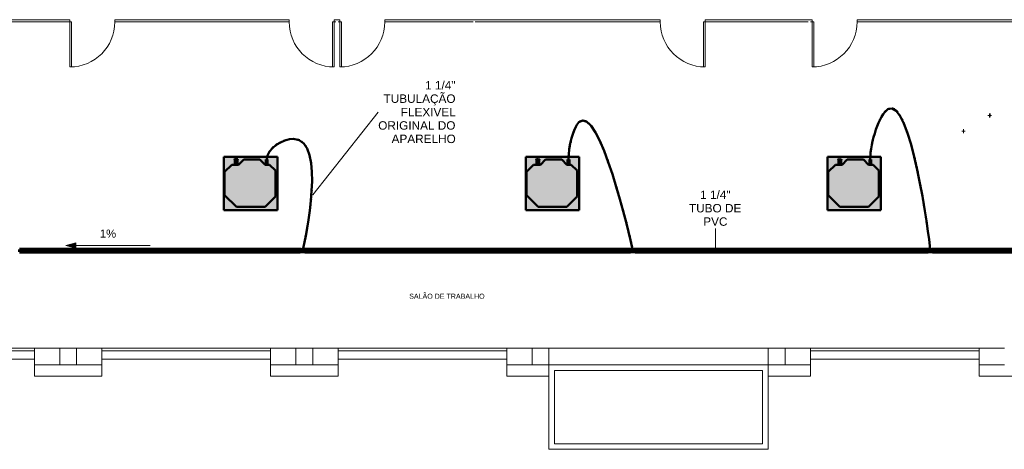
# Model space of a CAD drawing. Header units: millimetres. Extents: x -12292 to 200521, y -11012 to 10710.
# Tile 99 of 105: x 4952 to 22464, y -11012 to -3372. Entities that reach past the tile are written whole.
import ezdxf

# ---------------------------------------------------------------- set-up
doc = ezdxf.new("R2010")
doc.units = ezdxf.units.MM
doc.linetypes.add('Centro', pattern=[30, 12, -6, 6, -6])
doc.linetypes.add('Oculto 1_5', pattern=[2.2, 1.5, -0.7])
for name, color, linetype, lineweight in [('A-DETL', 90, 'Oculto 1_5', 18), ('DIVISORIAS', 7, 'Continuous', 18), ('ESQ', 7, 'Continuous', 18), ('G-ANNO-DIMS', 111, 'Continuous', 9), ('G-ANNO-TEXT', 231, 'Continuous', 18), ('M-EQPM', 50, 'Continuous', 50), ('P-PIPE', 3, 'Continuous', 70), ('P-PIPE-CNTR', 3, 'Centro', 50), ('P-PIPE-IDEN', 2, 'Continuous', 9), ('PAREDES', 7, 'Continuous', 18), ('PEM1-Layout Superior_dwg', 8, 'Continuous', 18), ('PILAR', 7, 'Continuous', 18)]:
    doc.layers.add(name, color=color, linetype=linetype, lineweight=lineweight)
doc.styles.add('Arial_1', font='arial.ttf', dxfattribs={"height": 144})
doc.styles.add('Arial_2', font='arial.ttf', dxfattribs={"height": 150})
doc.styles.add('Arial_3', font='arial.ttf', dxfattribs={"height": 90})

# ---------------------------------------------------------------- blocks, each defined once
blk = doc.blocks.new('Midea_VRF_Indoor_4-way Cassette_MI-90_100_112_140_Q4_DHN1-D _2nd DC_ - MI2-140Q4DHN1-V1-DRENO PAVIMENTO SUPERIOR')
at = {"layer": 'M-EQPM', "linetype": 'Oculto 1_5', "lineweight": 18}
h = blk.add_hatch(color=256, dxfattribs=at)
h.paths.add_polyline_path([(-475, -475), (475, -475), (475, 475), (-475, 475), (-475, -440)])
h.paths.add_polyline_path([(-415, 215), (-415, 255), (-206, 464), (206, 464), (335, 335), (335, 281), (425, 281), (425, 275), (426, 275), (426, 282), (438, 281), (438, 265), (426, 265), (426, 271), (425, 271), (425, 265), (335, 265), (335, 244), (434, 244), (434, 234), (335, 234), (335, 215), (425, 125), (425, -165), (335, -255), (335, -269), (425, -270), (425, -301), (335, -301), (335, -335), (230, -440), (-230, -440), (-415, -255)])
for points in [[(-415, -255), (-230, -440), (230, -440), (335, -335), (335, -255), (425, -165), (425, 125), (335, 215), (335, 335), (206, 464), (-206, 464), (-415, 255)], [(335, 266), (335, 265), (425, 266), (425, 281), (335, 281), (335, 266)], [(335, 244), (335, 235), (425, 235), (425, 244)], [(335, -300), (335, -301), (425, -300), (425, -269), (335, -270), (335, -299)]]:
    blk.add_hatch(color=256, dxfattribs=at).paths.add_polyline_path(points)
at = {"layer": 'M-EQPM'}
for p, q in [((0, 475), (-475, 475)), ((-475, 475), (-475, -475)), ((-475, -475), (-475, 475)), ((-475, 475), (475, 475)), ((-206, 464), (-415, 255)), ((-415, 255), (-206, 464)), ((206, 464), (-206, 464)), ((-206, 464), (206, 464)), ((475, 475), (0, 475)), ((335, 335), (206, 464)), ((206, 464), (335, 335)), ((475, -475), (475, 475)), ((475, 475), (475, -475)), ((-415, 255), (-415, -255)), ((-415, -255), (-415, 255)), ((335, 215), (335, 335)), ((335, 335), (335, 215)), ((425, 281), (335, 281)), ((335, 265), (425, 265)), ((425, 244), (335, 244)), ((335, 235), (425, 235)), ((425, 125), (335, 215)), ((335, 215), (425, 125)), ((425, 265), (425, 281)), ((425, -165), (425, 125)), ((425, 125), (425, -165)), ((335, -255), (425, -165)), ((425, -165), (335, -255)), ((-415, -255), (-230, -440)), ((-230, -440), (-415, -255)), ((230, -440), (335, -335)), ((335, -335), (230, -440)), ((335, -335), (335, -255)), ((335, -255), (335, -335)), ((425, -269), (335, -269)), ((335, -301), (425, -301)), ((425, -301), (425, -269)), ((-475, -475), (475, -475)), ((475, -475), (-475, -475)), ((-230, -440), (230, -440)), ((230, -440), (-230, -440))]:
    blk.add_line(p, q, dxfattribs=at)
blk = doc.blocks.new('Midea_VRF_Indoor_4-way Cassette_MI-90_100_112_140_Q4_DHN1-D _2nd DC_ - MI2-140Q4DHN1-V2-DRENO PAVIMENTO SUPERIOR')
at = {"layer": 'M-EQPM', "linetype": 'Oculto 1_5', "lineweight": 18}
h = blk.add_hatch(color=256, dxfattribs=at)
h.paths.add_polyline_path([(-475, -255), (-475, -475), (475, -475), (475, 475), (-475, 475), (-475, 215)])
h.paths.add_polyline_path([(-415, -255), (-415, 255), (-206, 464), (206, 464), (335, 335), (335, 281), (425, 281), (425, 275), (426, 275), (426, 282), (438, 281), (438, 265), (426, 265), (426, 271), (425, 271), (425, 265), (335, 265), (335, 244), (425, 244), (425, 235), (335, 235), (335, 215), (425, 125), (425, -165), (335, -255), (335, -269), (425, -270), (425, -301), (335, -301), (335, -335), (230, -440), (-230, -440), (-382, -288)])
h.paths.add_polyline_path([(426, 235), (426, 244), (435, 244), (435, 234), (426, 235)])
for points in [[(-415, -255), (-230, -440), (230, -440), (335, -335), (335, -255), (425, -165), (425, 125), (335, 215), (335, 335), (206, 464), (-206, 464), (-415, 255)], [(335, 266), (335, 265), (425, 266), (425, 281), (335, 281), (335, 266)], [(335, 244), (335, 235), (425, 235), (425, 244)], [(335, -300), (335, -301), (425, -300), (425, -269), (335, -270), (335, -299)]]:
    blk.add_hatch(color=256, dxfattribs=at).paths.add_polyline_path(points)
at = {"layer": 'M-EQPM'}
for p, q in [((0, 475), (-475, 475)), ((-475, 475), (-475, -475)), ((-475, -475), (-475, 475)), ((-475, 475), (475, 475)), ((-206, 464), (-415, 255)), ((-415, 255), (-206, 464)), ((206, 464), (-206, 464)), ((-206, 464), (206, 464)), ((475, 475), (0, 475)), ((335, 335), (206, 464)), ((206, 464), (335, 335)), ((475, -475), (475, 475)), ((475, 475), (475, -475)), ((-415, 255), (-415, -255)), ((-415, -255), (-415, 255)), ((335, 215), (335, 335)), ((335, 335), (335, 215)), ((425, 281), (335, 281)), ((335, 265), (425, 265)), ((425, 244), (335, 244)), ((335, 235), (425, 235)), ((425, 125), (335, 215)), ((335, 215), (425, 125)), ((425, 265), (425, 281)), ((425, 235), (425, 244)), ((425, -165), (425, 125)), ((425, 125), (425, -165)), ((335, -255), (425, -165)), ((425, -165), (335, -255)), ((-415, -255), (-230, -440)), ((-230, -440), (-415, -255)), ((230, -440), (335, -335)), ((335, -335), (230, -440)), ((335, -335), (335, -255)), ((335, -255), (335, -335)), ((425, -269), (335, -269)), ((335, -301), (425, -301)), ((425, -301), (425, -269)), ((-475, -475), (475, -475)), ((475, -475), (-475, -475)), ((-230, -440), (230, -440)), ((230, -440), (-230, -440))]:
    blk.add_line(p, q, dxfattribs=at)
blk = doc.blocks.new('Midea_VRF_Indoor_4-way Cassette_MI-90_100_112_140_Q4_DHN1-D _2nd DC_ - MI2-140Q4DHN1-V3-DRENO PAVIMENTO SUPERIOR')
at = {"layer": 'M-EQPM', "linetype": 'Oculto 1_5', "lineweight": 18}
h = blk.add_hatch(color=256, dxfattribs=at)
h.paths.add_polyline_path([(-475, -440), (-475, -475), (475, -475), (475, 475), (-475, 475), (-475, -255)])
h.paths.add_polyline_path([(-415, 215), (-415, 255), (-206, 464), (206, 464), (335, 335), (335, 281), (425, 281), (425, 275), (426, 275), (426, 282), (438, 281), (438, 265), (426, 265), (426, 271), (425, 271), (425, 265), (335, 265), (335, 244), (425, 244), (425, 235), (335, 235), (335, 215), (425, 125), (425, -165), (335, -255), (335, -269), (425, -270), (425, -301), (335, -301), (335, -335), (230, -440), (-230, -440), (-415, -255)])
h.paths.add_polyline_path([(426, 244), (435, 244), (435, 234), (426, 235), (426, 244)])
for points in [[(-415, -255), (-230, -440), (230, -440), (335, -335), (335, -255), (425, -165), (425, 125), (335, 215), (335, 335), (206, 464), (-206, 464), (-415, 255)], [(335, 266), (335, 265), (425, 266), (425, 281), (335, 281), (335, 266)], [(335, 239), (335, 235), (425, 235), (425, 244), (335, 244), (335, 241)], [(335, -300), (335, -301), (425, -300), (425, -269), (335, -270), (335, -299)]]:
    blk.add_hatch(color=256, dxfattribs=at).paths.add_polyline_path(points)
at = {"layer": 'M-EQPM'}
for p, q in [((0, 475), (-475, 475)), ((-475, 475), (-475, -475)), ((-475, -475), (-475, 475)), ((-475, 475), (475, 475)), ((-206, 464), (-415, 255)), ((-415, 255), (-206, 464)), ((206, 464), (-206, 464)), ((-206, 464), (206, 464)), ((475, 475), (0, 475)), ((335, 335), (206, 464)), ((206, 464), (335, 335)), ((475, -475), (475, 475)), ((475, 475), (475, -475)), ((-415, 255), (-415, -255)), ((-415, -255), (-415, 255)), ((335, 215), (335, 335)), ((335, 335), (335, 215)), ((425, 281), (335, 281)), ((335, 265), (425, 265)), ((425, 244), (335, 244)), ((335, 235), (425, 235)), ((425, 125), (335, 215)), ((335, 215), (425, 125)), ((425, 265), (425, 281)), ((425, 235), (425, 244)), ((425, -165), (425, 125)), ((425, 125), (425, -165)), ((335, -255), (425, -165)), ((425, -165), (335, -255)), ((-415, -255), (-230, -440)), ((-230, -440), (-415, -255)), ((230, -440), (335, -335)), ((335, -335), (230, -440)), ((335, -335), (335, -255)), ((335, -255), (335, -335)), ((425, -269), (335, -269)), ((335, -301), (425, -301)), ((425, -301), (425, -269)), ((-475, -475), (475, -475)), ((475, -475), (-475, -475)), ((-230, -440), (230, -440)), ((230, -440), (-230, -440))]:
    blk.add_line(p, q, dxfattribs=at)
blk = doc.blocks.new('PEM1-Layout Superior_dwg-964791-DRENO PAVIMENTO SUPERIOR')
at = {"layer": 'DIVISORIAS', "flags": 128}
for points in [[(33930, 53046), (35680, 53046), (35680, 53086), (33930, 53086)], [(40450, 53086), (40380, 53086), (40380, 53046), (40410, 53046)], [(40410, 53086), (40480, 53086), (40480, 53046), (40450, 53046)], [(42890, 53046), (46180, 53046), (46180, 53086), (41280, 53086), (41280, 53046), (42850, 53046)], [(48850, 53086), (46980, 53086), (46980, 53046), (48810, 53046)], [(48810, 53086), (48880, 53086), (48880, 53046), (48850, 53046)], [(52450, 53086), (49680, 53086), (49680, 53046), (52450, 53046)]]:
    blk.add_lwpolyline(points, dxfattribs=at)
for points in [[(36480, 53086), (36480, 53046), (39580, 53046), (39580, 53086)], [(35680, 53046), (35710, 53046), (35710, 52246), (35680, 52246)], [(40380, 53046), (40350, 53046), (40350, 52246), (40380, 52246)], [(40480, 53046), (40510, 53046), (40510, 52246), (40480, 52246)], [(46980, 53046), (46950, 53046), (46950, 52246), (46980, 52246)], [(48880, 53046), (48910, 53046), (48910, 52246), (48880, 52246)]]:
    blk.add_lwpolyline(points, close=True, dxfattribs=at)
at = {"layer": 'ESQ'}
for p, q in [((32050, 47246), (35050, 47246)), ((32050, 47196), (35050, 47196)), ((36250, 47246), (39250, 47246)), ((36250, 47196), (39250, 47196)), ((40450, 47246), (43450, 47246)), ((40450, 47196), (43450, 47196)), ((48850, 47246), (51850, 47246)), ((48850, 47196), (51850, 47196))]:
    blk.add_line(p, q, dxfattribs=at)
for centre, start, end in [((35680, 53046), 270, 0), ((40380, 53046), 180, 270), ((40480, 53046), 270, 0), ((46980, 53046), 180, 270), ((48880, 53046), 270, 0)]:
    blk.add_arc(centre, 800, start, end, dxfattribs=at)
at = {"layer": 'PAREDES'}
for p, q in [((44200, 47246), (48100, 47246)), ((32050, 47046), (35050, 47046)), ((36250, 47046), (39250, 47046)), ((40450, 47046), (43450, 47046)), ((44200, 46946), (48100, 46946)), ((48850, 47046), (51850, 47046))]:
    blk.add_line(p, q, dxfattribs=at)
at = {"layer": 'PAREDES', "flags": 128}
for points in [[(35500, 46946), (35050, 46946), (35050, 47246), (35500, 47246)], [(35800, 47246), (36250, 47246), (36250, 46946), (35800, 46946)], [(39700, 46946), (39250, 46946), (39250, 47246), (39700, 47246)], [(40000, 47246), (40450, 47246), (40450, 46946), (40000, 46946)], [(43900, 46946), (43450, 46946), (43450, 47246), (43900, 47246)], [(48400, 46946), (48850, 46946), (48850, 47246), (48400, 47246)], [(52300, 46946), (51850, 46946), (51850, 47246), (52300, 47246)], [(35050, 46946), (35050, 46746), (36250, 46746), (36250, 46946)], [(39250, 46946), (39250, 46746), (40450, 46746), (40450, 46946)], [(43450, 46946), (43450, 46746), (44200, 46746)], [(48850, 46946), (48850, 46746), (48100, 46746)], [(53050, 46946), (53050, 46746), (51850, 46746), (51850, 46946)]]:
    blk.add_lwpolyline(points, dxfattribs=at)
for points in [[(44200, 46946), (44200, 45446), (48100, 45446), (48100, 46946)], [(48000, 46846), (44300, 46846), (44300, 45546), (48000, 45546)]]:
    blk.add_lwpolyline(points, close=True, dxfattribs=at)
at = {"layer": 'PILAR', "flags": 128}
for points in [[(35800, 46946), (35800, 47246), (35500, 47246), (35500, 46946)], [(40000, 46946), (40000, 47246), (39700, 47246), (39700, 46946)], [(44200, 46946), (44200, 47246), (43900, 47246), (43900, 46946)], [(48400, 47246), (48100, 47246), (48100, 46946), (48400, 46946)]]:
    blk.add_lwpolyline(points, close=True, dxfattribs=at)

msp = doc.modelspace()

# ---------------------------------------------------------------- hatches: boundary and pattern name
at = {"layer": 'G-ANNO-DIMS'}
msp.add_hatch(color=256, dxfattribs=at).paths.add_polyline_path([(5772, -7388), (5952, -7436), (5952, -7340)])
at = {"layer": 'P-PIPE'}
for color, points in [(4, [(22212, -5069), (22217, -5069), (22217, -5068), (22195, -5068), (22195, -5069), (22209, -5069)]), (4, [(22214, -5081), (22214, -5069), (22197, -5069), (22198, -5081), (22214, -5081)]), (4, [(21732, -5359), (21741, -5359), (21741, -5350), (21731, -5350), (21731, -5359)]), (4, [(8779, -5860), (8796, -5860), (8796, -5849), (8779, -5849)]), (4, [(8785, -5861), (8789, -5861), (8789, -5860), (8785, -5860)]), (4, [(8816, -5861), (8826, -5861), (8826, -5853), (8816, -5853)]), (4, [(14146, -5860), (14163, -5860), (14163, -5849), (14146, -5849)]), (4, [(14153, -5861), (14157, -5861), (14157, -5860), (14153, -5860)]), (4, [(14184, -5860), (14194, -5860), (14193, -5852), (14184, -5852)]), (4, [(19514, -5860), (19531, -5860), (19530, -5849), (19514, -5849), (19514, -5860)]), (4, [(19520, -5861), (19524, -5861), (19524, -5860), (19520, -5860)]), (4, [(19561, -5860), (19561, -5852), (19551, -5852), (19551, -5860), (19561, -5860)]), (130, [(4952, -7478), (9941, -7478), (9941, -7458), (4952, -7459), (4952, -7473)]), (130, [(9941, -7498), (9941, -7488), (9941, -7478), (4952, -7478), (4952, -7498), (9915, -7498)]), (4, [(9941, -7495), (9941, -7490), (9941, -7493)]), (130, [(9960, -7478), (10003, -7478), (10003, -7462), (9960, -7463), (9960, -7474)]), (130, [(9982, -7495), (9982, -7494), (9982, -7495)]), (130, [(10003, -7478), (10022, -7478), (10022, -7461), (10003, -7462), (10003, -7478), (10022, -7474)]), (130, [(10003, -7495), (10022, -7494), (10022, -7478), (10003, -7478), (10003, -7494)]), (130, [(13582, -7478), (15817, -7478), (15818, -7458), (10022, -7459), (10022, -7478), (11749, -7478)]), (130, [(15818, -7498), (15817, -7488), (15817, -7478), (10022, -7478), (10022, -7498), (15416, -7498)]), (130, [(15837, -7495), (15837, -7486), (15837, -7478), (15817, -7478), (15818, -7495), (15837, -7495)]), (4, [(15817, -7495), (15817, -7490), (15817, -7493)]), (130, [(15837, -7478), (15879, -7478), (15879, -7462), (15837, -7463), (15837, -7478)]), (130, [(15858, -7495), (15858, -7494), (15858, -7495)]), (130, [(15879, -7478), (15899, -7478), (15899, -7461), (15880, -7462), (15879, -7478), (15899, -7474)]), (130, [(15899, -7495), (15899, -7478), (15879, -7478), (15880, -7495), (15899, -7495)]), (130, [(15899, -7478), (21108, -7478), (21108, -7458), (15899, -7459), (15899, -7473)]), (130, [(21108, -7498), (21108, -7488), (21108, -7478), (15899, -7478), (15899, -7498), (20917, -7498)]), (130, [(21127, -7495), (21127, -7486), (21127, -7478), (21108, -7478), (21108, -7495), (21127, -7495)]), (4, [(21108, -7495), (21108, -7490), (21108, -7493)]), (130, [(21127, -7478), (21170, -7478), (21170, -7462), (21127, -7463), (21127, -7474)]), (130, [(21170, -7478), (21189, -7478), (21189, -7461), (21170, -7462), (21170, -7478), (21189, -7474)]), (130, [(21189, -7495), (21189, -7478), (21170, -7478), (21170, -7495), (21189, -7495)]), (130, [(22750, -7478), (25259, -7478), (25259, -7458), (21189, -7459), (21189, -7478), (21833, -7478)]), (130, [(25259, -7498), (25259, -7488), (25259, -7478), (21189, -7478), (21189, -7498), (24584, -7498)])]:
    msp.add_hatch(color=color, dxfattribs=at).paths.add_polyline_path(points)
h = msp.add_hatch(color=130, dxfattribs=at)
h.paths.add_polyline_path([(9960, -7470), (9960, -7461), (9941, -7462), (9941, -7470)])
h.paths.add_polyline_path([(9941, -7478), (9960, -7478), (9960, -7470), (9941, -7470), (9941, -7474)])
h = msp.add_hatch(color=130, dxfattribs=at)
h.paths.add_polyline_path([(9960, -7495), (9960, -7494), (9960, -7495)])
h.paths.add_polyline_path([(9941, -7495), (9960, -7494), (9960, -7478), (9941, -7478), (9941, -7494)])
h = msp.add_hatch(color=130, dxfattribs=at)
h.paths.add_polyline_path([(9982, -7494), (10003, -7494), (10003, -7478), (9960, -7478), (9960, -7494)])
h.paths.add_polyline_path([(9960, -7492), (9960, -7492), (10003, -7492)])
h.paths.add_polyline_path([(9960, -7482), (9960, -7482), (10003, -7482)])
h = msp.add_hatch(color=130, dxfattribs=at)
h.paths.add_polyline_path([(15837, -7470), (15837, -7461), (15818, -7462), (15817, -7470)])
h.paths.add_polyline_path([(15817, -7478), (15837, -7478), (15837, -7470), (15817, -7470), (15817, -7474)])
h = msp.add_hatch(color=130, dxfattribs=at)
h.paths.add_polyline_path([(15879, -7494), (15880, -7494), (15879, -7478), (15837, -7478), (15837, -7494), (15874, -7494)])
h.paths.add_polyline_path([(15837, -7492), (15837, -7492), (15874, -7492)])
h.paths.add_polyline_path([(15837, -7482), (15837, -7482), (15874, -7482)])
h = msp.add_hatch(color=130, dxfattribs=at)
h.paths.add_polyline_path([(21127, -7470), (21127, -7461), (21108, -7462), (21108, -7470)])
h.paths.add_polyline_path([(21108, -7478), (21127, -7478), (21127, -7470), (21108, -7470), (21108, -7474)])
h = msp.add_hatch(color=130, dxfattribs=at)
h.paths.add_polyline_path([(21148, -7494), (21170, -7494), (21170, -7478), (21127, -7478), (21127, -7494)])
h.paths.add_polyline_path([(21127, -7492), (21127, -7492), (21170, -7492)])
h.paths.add_polyline_path([(21127, -7482), (21127, -7482), (21170, -7482)])
h = msp.add_hatch(color=130, dxfattribs=at)
h.paths.add_polyline_path([(21149, -7495), (21149, -7494), (21148, -7495)])
h.paths.add_polyline_path([(21153, -7462), (21153, -7462), (21148, -7461), (21149, -7462), (21153, -7462)])

# ---------------------------------------------------------------- linework, layer by layer
at = {"layer": 'A-DETL', "color": 120, "linetype": 'Continuous'}
for p, q in [((9982, -7494), (9982, -7462)), ((15859, -7494), (15859, -7462)), ((21149, -7494), (21149, -7462))]:
    msp.add_line(p, q, dxfattribs=at)
for centre, major_axis, start_param, end_param in [((4952, -7478), (0, 16.7), 4.712389, 6.021386), ((4952, -7478), (0, 16.7), 3.403392, 4.712389), ((9941, -7478), (0, 20), 4.712389, 5.759587), ((9941, -7478), (0, 16.7), 0.785398, 0.920431), ((9941, -7478), (0, 20), 3.665191, 4.712389), ((9941, -7478), (0, 16.7), 2.221162, 2.356194), ((10022, -7478), (0, 16.7), 0, 0.920431), ((10022, -7478), (0, 16.7), 4.712389, 6.021386), ((10022, -7478), (0, 16.7), 3.403392, 4.712389), ((10022, -7478), (0, 16.7), 2.221162, 3.141593), ((15818, -7478), (0, 16.7), 0.785398, 0.920431), ((15818, -7478), (0, 16.7), 2.221162, 2.356194), ((15818, -7478), (0, 20), 4.712389, 5.759587), ((15818, -7478), (0, 20), 3.665191, 4.712389), ((15899, -7478), (0, 16.7), 0, 0.920431), ((15899, -7478), (0, 16.7), 4.712389, 6.021386), ((15899, -7478), (0, 16.7), 3.403392, 4.712389), ((15899, -7478), (0, 16.7), 2.221162, 3.141593), ((21108, -7478), (0, 20), 4.712389, 5.759587), ((21108, -7478), (0, 16.7), 0.785398, 0.920431), ((21108, -7478), (0, 20), 3.665191, 4.712389), ((21108, -7478), (0, 16.7), 2.221162, 2.356194), ((21189, -7478), (0, 16.7), 0, 0.920431), ((21189, -7478), (0, 16.7), 4.712389, 6.021386), ((21189, -7478), (0, 16.7), 3.403392, 4.712389), ((21189, -7478), (0, 16.7), 2.221162, 3.141593)]:
    msp.add_ellipse(centre, major_axis=major_axis, ratio=0.01, start_param=start_param, end_param=end_param, dxfattribs=at)
for points in [[(9987, -7463), (9984, -7473), (9983, -7478), (9982, -7478)], [(15856, -7463), (15858, -7473), (15859, -7478), (15859, -7478)], [(21148, -7463), (21149, -7473), (21149, -7478), (21149, -7478)]]:
    msp.add_open_spline(points, degree=3, dxfattribs=at)
at = {"layer": 'G-ANNO-DIMS'}
for p, q in [((5952, -7340), (5772, -7388)), ((5952, -7436), (5952, -7340)), ((5772, -7388), (5952, -7436)), ((7272, -7388), (5772, -7388))]:
    msp.add_line(p, q, dxfattribs=at)
at = {"layer": 'P-PIPE', "color": 130, "lineweight": 50}
for p, q in [((20283, -5064), (20311, -5081)), ((20334, -4995), (20358, -5017)), ((20404, -4941), (20417, -4970)), ((20497, -4941), (20485, -4970)), ((20568, -4995), (20544, -5016)), ((20618, -5063), (20591, -5080)), ((14861, -5217), (14887, -5235)), ((14928, -5156), (14941, -5185)), ((15021, -5157), (15008, -5187)), ((15092, -5210), (15070, -5232)), ((20207, -5213), (20237, -5226)), ((20242, -5137), (20271, -5152)), ((20659, -5137), (20631, -5151)), ((20694, -5213), (20665, -5225)), ((14786, -5369), (14816, -5380)), ((14818, -5291), (14847, -5305)), ((15147, -5276), (15121, -5294)), ((15193, -5346), (15165, -5363)), ((15233, -5419), (15205, -5434)), ((20150, -5370), (20181, -5380)), ((20177, -5291), (20207, -5302)), ((20725, -5290), (20695, -5301)), ((20753, -5368), (20723, -5379)), ((9511, -5582), (9529, -5608)), ((9583, -5538), (9598, -5567)), ((9661, -5505), (9672, -5535)), ((9743, -5483), (9749, -5514)), ((9829, -5476), (9828, -5508)), ((9915, -5493), (9903, -5523)), ((9990, -5539), (9969, -5563)), ((10047, -5604), (10021, -5622)), ((14739, -5530), (14770, -5537)), ((14760, -5449), (14791, -5458)), ((15271, -5494), (15242, -5508)), ((15305, -5570), (15276, -5583)), ((20106, -5531), (20138, -5538)), ((20127, -5450), (20158, -5458)), ((20779, -5447), (20749, -5457)), ((20804, -5526), (20773, -5535)), ((9346, -5775), (9376, -5786)), ((9388, -5699), (9413, -5717)), ((9444, -5635), (9466, -5658)), ((10088, -5679), (10058, -5692)), ((10117, -5758), (10086, -5767)), ((14700, -5777), (14732, -5780)), ((14709, -5694), (14741, -5698)), ((14722, -5611), (14753, -5617)), ((15338, -5646), (15308, -5659)), ((15369, -5723), (15339, -5735)), ((20068, -5777), (20100, -5780)), ((20077, -5694), (20108, -5699)), ((20090, -5612), (20121, -5618)), ((20826, -5606), (20796, -5615)), ((20848, -5686), (20817, -5694)), ((20868, -5766), (20837, -5774)), ((10137, -5840), (10105, -5846)), ((10151, -5922), (10119, -5926)), ((15399, -5801), (15369, -5812)), ((15428, -5879), (15397, -5890)), ((20888, -5847), (20857, -5854)), ((20907, -5927), (20875, -5934)), ((10160, -6005), (10128, -6008)), ((10165, -6088), (10133, -6089)), ((15455, -5957), (15425, -5968)), ((15482, -6036), (15452, -6046)), ((15508, -6114), (15478, -6124)), ((20925, -6008), (20893, -6015)), ((20942, -6089), (20911, -6096)), ((10168, -6171), (10136, -6171)), ((10168, -6254), (10136, -6254)), ((15534, -6193), (15503, -6203)), ((15558, -6272), (15528, -6282)), ((20959, -6170), (20927, -6176)), ((20975, -6251), (20943, -6257)), ((10161, -6420), (10129, -6418)), ((10165, -6337), (10133, -6336)), ((15583, -6352), (15552, -6361)), ((15606, -6431), (15576, -6440)), ((20991, -6332), (20959, -6338)), ((21006, -6414), (20974, -6419)), ((10148, -6585), (10117, -6582)), ((10156, -6502), (10124, -6500)), ((15629, -6511), (15599, -6520)), ((15652, -6590), (15621, -6599)), ((21020, -6495), (20989, -6501)), ((21035, -6576), (21003, -6582)), ((10119, -6831), (10088, -6827)), ((10130, -6749), (10098, -6745)), ((10140, -6667), (10108, -6664)), ((15675, -6670), (15644, -6679)), ((15696, -6750), (15666, -6759)), ((21049, -6658), (21017, -6663)), ((21062, -6739), (21031, -6745)), ((21075, -6821), (21044, -6826)), ((10095, -6995), (10063, -6990)), ((10108, -6913), (10076, -6909)), ((15718, -6830), (15687, -6839)), ((15739, -6910), (15708, -6919)), ((15760, -6991), (15729, -6999)), ((21088, -6903), (21057, -6908)), ((21101, -6984), (21069, -6989)), ((10067, -7158), (10035, -7152)), ((10081, -7077), (10050, -7071)), ((15780, -7071), (15749, -7079)), ((15800, -7151), (15769, -7159)), ((21113, -7066), (21081, -7071)), ((21124, -7148), (21093, -7153)), ((10035, -7321), (10004, -7314)), ((10051, -7239), (10020, -7233)), ((15820, -7232), (15789, -7239)), ((15839, -7313), (15808, -7320)), ((21136, -7230), (21104, -7234)), ((21146, -7312), (21115, -7316)), ((10018, -7402), (9986, -7395)), ((15858, -7394), (15826, -7400)), ((21157, -7394), (21125, -7398))]:
    msp.add_line(p, q, dxfattribs=at)
at = {"layer": 'P-PIPE', "color": 4}
for p, q in [((22193, -5068), (22193, -5069)), ((22195, -5068), (22193, -5068)), ((22219, -5068), (22193, -5068)), ((22219, -5069), (22193, -5069)), ((22195, -5069), (22193, -5069)), ((22197, -5069), (22197, -5081)), ((22214, -5081), (22214, -5069)), ((22219, -5068), (22217, -5068)), ((22219, -5069), (22217, -5069)), ((22219, -5069), (22219, -5068)), ((22197, -5081), (22214, -5081)), ((21730, -5349), (21730, -5350)), ((21743, -5349), (21730, -5349)), ((21743, -5349), (21730, -5349)), ((21743, -5350), (21730, -5350)), ((21731, -5350), (21730, -5350)), ((21731, -5350), (21731, -5359)), ((21731, -5350), (21742, -5350)), ((21731, -5350), (21731, -5350)), ((21731, -5359), (21742, -5359)), ((21731, -5359), (21731, -5359)), ((21741, -5350), (21742, -5350)), ((21741, -5359), (21742, -5359)), ((21742, -5359), (21742, -5350)), ((21743, -5350), (21742, -5350)), ((21743, -5350), (21743, -5349)), ((8779, -5849), (8779, -5860)), ((8780, -5860), (8780, -5861)), ((8795, -5861), (8795, -5860)), ((8796, -5860), (8796, -5849)), ((8816, -5852), (8816, -5853)), ((8816, -5853), (8816, -5861)), ((8826, -5853), (8826, -5852)), ((8826, -5861), (8826, -5853)), ((14146, -5849), (14146, -5860)), ((14147, -5860), (14147, -5861)), ((14163, -5860), (14163, -5849)), ((14163, -5861), (14163, -5860)), ((14183, -5852), (14183, -5860)), ((14184, -5860), (14184, -5861)), ((14193, -5861), (14193, -5860)), ((14194, -5860), (14194, -5852)), ((19514, -5849), (19514, -5860)), ((19531, -5849), (19514, -5849)), ((19514, -5860), (19514, -5861)), ((19531, -5860), (19514, -5860)), ((19530, -5861), (19530, -5860)), ((19531, -5860), (19531, -5849)), ((19551, -5852), (19551, -5860)), ((19551, -5852), (19551, -5852)), ((19561, -5852), (19551, -5852)), ((19551, -5860), (19551, -5861)), ((19561, -5860), (19551, -5860)), ((19551, -5860), (19551, -5860)), ((19561, -5860), (19561, -5852)), ((19561, -5852), (19561, -5852)), ((19561, -5861), (19561, -5860)), ((19561, -5860), (19561, -5860)), ((9941, -7458), (4952, -7458)), ((4952, -7498), (9941, -7498)), ((9960, -7461), (9941, -7461)), ((9941, -7495), (9960, -7495)), ((10003, -7462), (9960, -7462)), ((9960, -7494), (10003, -7494)), ((9982, -7461), (9982, -7461)), ((9982, -7462), (9982, -7462)), ((9982, -7494), (9982, -7494)), ((9982, -7495), (9982, -7495)), ((10022, -7461), (10003, -7461)), ((10003, -7495), (10022, -7495)), ((15818, -7458), (10022, -7458)), ((10022, -7498), (15818, -7498)), ((15837, -7461), (15818, -7461)), ((15818, -7495), (15837, -7495)), ((15880, -7462), (15837, -7462)), ((15837, -7494), (15880, -7494)), ((15859, -7461), (15858, -7461)), ((15858, -7462), (15858, -7462)), ((15858, -7494), (15858, -7494)), ((15858, -7495), (15859, -7495)), ((15899, -7461), (15880, -7461)), ((15880, -7495), (15899, -7495)), ((21108, -7458), (15899, -7458)), ((15899, -7498), (21108, -7498)), ((21127, -7461), (21108, -7461)), ((21108, -7495), (21127, -7495)), ((21170, -7462), (21127, -7462)), ((21127, -7494), (21170, -7494)), ((21149, -7462), (21148, -7462)), ((21148, -7494), (21149, -7494)), ((21149, -7461), (21149, -7461)), ((21149, -7495), (21149, -7495)), ((21189, -7461), (21170, -7461)), ((21170, -7495), (21189, -7495)), ((25259, -7458), (21189, -7458)), ((21189, -7498), (25259, -7498))]:
    msp.add_line(p, q, dxfattribs=at)
for centre, major_axis, ratio, start_param, end_param in [((8787, -5849), (8.49, 0), 0.000004, 0, 3.141593), ((8787, -5860), (8.49, 0), 0.000004, 0, 3.141593), ((8821, -5852), (4.9, 0), 0.000027, 0, 3.141593), ((8821, -5852), (4.9, 0), 0.000027, 3.141593, 6.283185), ((8821, -5853), (5.26, 0), 0.000027, 0, 3.141593), ((8821, -5853), (5.26, 0), 0.000027, 3.141593, 3.403392), ((8821, -5861), (5.26, 0), 0.000027, 3.141593, 3.403392), ((8821, -5861), (5.26, 0), 0.000027, 0, 3.141593), ((8821, -5853), (5.26, 0), 0.000027, 6.021386, 6.283185), ((8821, -5861), (5.26, 0), 0.000027, 6.021386, 6.283185), ((14155, -5849), (8.49, 0), 0.000004, 0, 3.141593), ((14155, -5860), (8.49, 0), 0.000004, 0, 3.141593), ((14189, -5852), (5.26, 0), 0.000027, 0, 3.141593), ((14189, -5852), (-5.26, 0), 0.000027, 0, 0.261799), ((14189, -5860), (5.26, 0), 0.000027, 3.141593, 3.403392), ((14189, -5860), (5.26, 0), 0.000027, 0, 3.141593), ((14189, -5852), (5.26, 0), 0.000027, 6.021386, 6.283185), ((14189, -5860), (-5.26, 0), 0.000027, 2.879793, 3.141593), ((4952, -7478), (0, 20), 0.01, 0, 1.570796), ((4952, -7478), (0, 20), 0.01, 1.570796, 3.141593), ((9941, -7478), (0, 20), 0.01, 0, 1.570796), ((9941, -7478), (0, 20), 0.01, 5.759587, 6.021386), ((9941, -7478), (0, 16.7), 0.01, 0, 0.785398), ((9941, -7478), (0, 20), 0.01, 1.570796, 3.141593), ((9941, -7478), (0, 16.7), 0.01, 2.356194, 3.141593), ((9941, -7478), (0, 20), 0.01, 3.403392, 3.665191), ((9960, -7478), (0, 16.7), 0.01, 0, 1.570796), ((9960, -7478), (0, 16.7), 0.01, 1.570796, 3.141593), ((9982, -7478), (0, 16.7), 0.99995, 6.021386, 6.544985), ((9982, -7478), (0, 16.7), 0.99995, 2.879793, 3.403392), ((10003, -7478), (0, 16.7), 0.01, 0, 1.570796), ((10003, -7478), (0, 16.7), 0.01, 1.570796, 3.141593), ((10022, -7478), (0, 20), 0.01, 0, 1.570796), ((10022, -7478), (0, 20), 0.01, 1.570796, 3.141593), ((15818, -7478), (0, 20), 0.01, 0, 1.570796), ((15818, -7478), (0, 16.7), 0.01, 0, 0.785398), ((15818, -7478), (0, 20), 0.01, 1.570796, 3.141593), ((15818, -7478), (0, 16.7), 0.01, 2.356194, 3.141593), ((15818, -7478), (0, 20), 0.01, 5.759587, 6.021386), ((15818, -7478), (0, 20), 0.01, 3.403392, 3.665191), ((15837, -7478), (0, 16.7), 0.01, 0, 1.570796), ((15837, -7478), (0, 16.7), 0.01, 1.570796, 3.141593), ((15858, -7478), (0, 16.7), 0.99995, 6.021386, 6.544985), ((15858, -7478), (0, 16.7), 0.99995, 2.879793, 3.403392), ((15880, -7478), (0, 16.7), 0.01, 0, 1.570796), ((15880, -7478), (0, 16.7), 0.01, 1.570796, 3.141593), ((15899, -7478), (0, 20), 0.01, 0, 1.570796), ((15899, -7478), (0, 20), 0.01, 1.570796, 3.141593), ((21108, -7478), (0, 20), 0.01, 0, 1.570796), ((21108, -7478), (0, 20), 0.01, 5.759587, 6.021386), ((21108, -7478), (0, 16.7), 0.01, 0, 0.785398), ((21108, -7478), (0, 20), 0.01, 1.570796, 3.141593), ((21108, -7478), (0, 16.7), 0.01, 2.356194, 3.141593), ((21108, -7478), (0, 20), 0.01, 3.403392, 3.665191), ((21127, -7478), (0, 16.7), 0.01, 0, 1.570796), ((21127, -7478), (0, 16.7), 0.01, 1.570796, 3.141593), ((21149, -7478), (0, 16.7), 0.99995, 6.021386, 6.544985), ((21149, -7478), (0, 16.7), 0.99995, 2.879793, 3.403392), ((21170, -7478), (0, 16.7), 0.01, 0, 1.570796), ((21170, -7478), (0, 16.7), 0.01, 1.570796, 3.141593), ((21189, -7478), (0, 20), 0.01, 0, 1.570796), ((21189, -7478), (0, 20), 0.01, 1.570796, 3.141593)]:
    msp.add_ellipse(centre, major_axis=major_axis, ratio=ratio, start_param=start_param, end_param=end_param, dxfattribs=at)
at = {"layer": 'P-PIPE-CNTR', "color": 130, "linetype": 'Continuous'}
for p, q in [((22206, -5081), (22206, -5068)), ((21736, -5359), (21736, -5349)), ((8787, -5849), (8787, -5861)), ((8821, -5852), (8821, -5861)), ((14155, -5849), (14155, -5861)), ((14189, -5852), (14189, -5861)), ((19522, -5861), (19522, -5849)), ((19556, -5861), (19556, -5852)), ((9941, -7478), (4952, -7478)), ((9941, -7478), (10022, -7478)), ((9982, -7478), (9982, -7478)), ((15817, -7478), (10022, -7478)), ((15818, -7478), (15899, -7478)), ((15859, -7478), (15858, -7478)), ((21108, -7478), (15899, -7478)), ((21108, -7478), (21189, -7478)), ((21149, -7478), (21148, -7478)), ((25259, -7478), (21189, -7478))]:
    msp.add_line(p, q, dxfattribs=at)
for points, knots in [([(20080, -5861), (20080, -5544), (20673, -3764), (21128, -7245), (21148, -7463)], [0, 0, 0, 0, 3.123431, 11.368574, 11.368574, 11.368574, 11.368574]), ([(14713, -5861), (14713, -5631), (15085, -4151), (15814, -7252), (15856, -7463)], [0, 0, 0, 0, 2.266703, 10.032054, 10.032054, 10.032054, 10.032054]), ([(9346, -5861), (9346, -5660), (10540, -4944), (10033, -7281), (9987, -7463)], [0, 0, 0, 0, 1.985169, 8.186988, 8.186988, 8.186988, 8.186988])]:
    msp.add_open_spline(points, degree=3, knots=knots, dxfattribs=at)
at = {"layer": 'P-PIPE-IDEN'}
for p, q in [((10168, -6485), (11329, -5018)), ((17325, -7478), (17325, -7085))]:
    msp.add_line(p, q, dxfattribs=at)

# ---------------------------------------------------------------- block references
at = {"layer": 'M-EQPM', "rotation": 89.9999999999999}
for name, p in [('Midea_VRF_Indoor_4-way Cassette_MI-90_100_112_140_Q4_DHN1-D _2nd DC_ - MI2-140Q4DHN1-V1-DRENO PAVIMENTO SUPERIOR', (9061, -6286)), ('Midea_VRF_Indoor_4-way Cassette_MI-90_100_112_140_Q4_DHN1-D _2nd DC_ - MI2-140Q4DHN1-V2-DRENO PAVIMENTO SUPERIOR', (14428, -6286)), ('Midea_VRF_Indoor_4-way Cassette_MI-90_100_112_140_Q4_DHN1-D _2nd DC_ - MI2-140Q4DHN1-V3-DRENO PAVIMENTO SUPERIOR', (19795, -6286))]:
    msp.add_blockref(name, p, dxfattribs=at)
at = {"layer": 'PEM1-Layout Superior_dwg', "color": 7}
msp.add_blockref('PEM1-Layout Superior_dwg-964791-DRENO PAVIMENTO SUPERIOR', (-29835, -56458), dxfattribs=at)

# ---------------------------------------------------------------- texts
at = {"layer": 'G-ANNO-TEXT', "color": 1, "lineweight": 9, "insert": (11880, -8245), "char_height": 90, "width": 1630.63, "attachment_point": 1, "style": 'Arial_3'}
msp.add_mtext('SALÃO DE TRABALHO', dxfattribs=at)

# ---------------------------------------------------------------- next in the draw order: texts
at = {"layer": 'G-ANNO-DIMS', "insert": (6377, -7104), "char_height": 144, "width": 347.31, "attachment_point": 1, "line_spacing_factor": 0.941778, "style": 'Arial_1', "bg_fill": 3, "box_fill_scale": 1.25, "bg_fill_color": 256, "bg_fill_true_color": 13158600, "bg_fill_transparency": 0}
msp.add_mtext('1%', dxfattribs=at)
at = {"layer": 'P-PIPE-IDEN', "char_height": 150, "width": 654.18, "attachment_point": 1, "style": 'Arial_2', "bg_fill": 3, "box_fill_scale": 1.25, "bg_fill_color": 256, "bg_fill_true_color": 13158600, "bg_fill_transparency": 0}
for insert in [(12163, -4463), (17055, -6411)]:
    msp.add_mtext('1 1/4"', dxfattribs=dict(at, insert=insert))

# ---------------------------------------------------------------- next in the draw order: texts
at = {"layer": 'P-PIPE-IDEN', "char_height": 150, "attachment_point": 1, "style": 'Arial_2', "bg_fill": 3, "box_fill_scale": 1.25, "bg_fill_color": 256, "bg_fill_true_color": 13158600, "bg_fill_transparency": 0}
for s, insert, width in [('TUBULAÇÃO', (11424, -4701), 1548.86), ('TUBO DE', (16856, -6649), 1130.38)]:
    msp.add_mtext(s, dxfattribs=dict(at, insert=insert, width=width))

# ---------------------------------------------------------------- next in the draw order: texts
for s, insert, width in [('FLEXIVEL', (11730, -4940), 1178.48), ('PVC', (17110, -6887), 519.49)]:
    msp.add_mtext(s, dxfattribs=dict(at, insert=insert, width=width))

# ---------------------------------------------------------------- next in the draw order: texts
at = {"layer": 'P-PIPE-IDEN', "insert": (11329, -5178), "char_height": 150, "width": 1664.3, "attachment_point": 1, "style": 'Arial_2', "bg_fill": 3, "box_fill_scale": 1.25, "bg_fill_color": 256, "bg_fill_true_color": 13158600, "bg_fill_transparency": 0}
msp.add_mtext('ORIGINAL DO', dxfattribs=at)

# ---------------------------------------------------------------- next in the draw order: texts
at = {"layer": 'P-PIPE-IDEN', "insert": (11567, -5416), "char_height": 150, "width": 1375.7, "attachment_point": 1, "style": 'Arial_2', "bg_fill": 3, "box_fill_scale": 1.25, "bg_fill_color": 256, "bg_fill_true_color": 13158600, "bg_fill_transparency": 0}
msp.add_mtext('APARELHO', dxfattribs=at)

doc.saveas('drawing.dxf')
